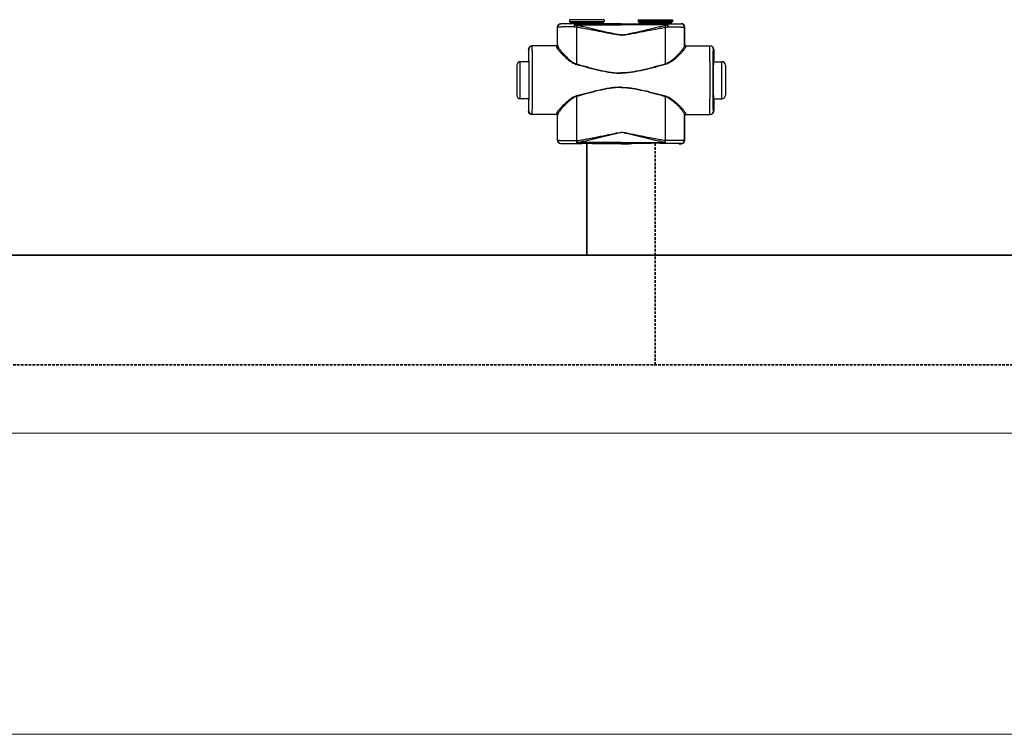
# Model space of a CAD drawing. Header units: millimetres. Extents: x 17747 to 112039, y -74980 to 446921.
# Tile 96 of 256: x 54053 to 54773, y -74980 to -74458. Entities that reach past the tile are written whole.
import ezdxf

# ---------------------------------------------------------------- set-up
doc = ezdxf.new("R2010")
doc.units = ezdxf.units.MM
doc.linetypes.add('phl_thick', pattern=[0])
doc.linetypes.add('VERDECKT', pattern=[9.525, 6.35, -3.175])
for name, color, linetype, lineweight in [('UT_SCHÉMA_PŘÍVOD', 10, 'Continuous', 35), ('UT_SCHÉMA_ZPÁTEČKA', 172, 'VERDECKT', 35), ('VZT_50 POPIS - OBECNE', 7, 'Continuous', 5)]:
    doc.layers.add(name, color=color, linetype=linetype, lineweight=lineweight)

msp = doc.modelspace()

# ---------------------------------------------------------------- linework, layer by layer
at = {"color": 0, "linetype": 'Continuous'}
for p, q in [((54446.57, -74463.83), (54446.45, -74463.71)), ((54446.45, -74476.71), (54446.45, -74463.71)), ((54449.07, -74461.33), (54448.95, -74461.21)), ((54450.6, -74461.21), (54448.95, -74461.21)), ((54450.95, -74461.31), (54450.6, -74461.21)), ((54480.55, -74458.31), (54455.35, -74458.31)), ((54455.35, -74458.31), (54455.35, -74459.71)), ((54455.35, -74459.71), (54456.3, -74460.66)), ((54455.35, -74459.71), (54480.55, -74459.71)), ((54456.3, -74460.66), (54479.6, -74460.66)), ((54456.45, -74461.02), (54479.45, -74461.02)), ((54456.45, -74461.02), (54456.45, -74461.38)), ((54464.1, -74461.4), (54459.25, -74461.4)), ((54459.25, -74462.1), (54459.25, -74461.4)), ((54459.25, -74462.1), (54492.95, -74462.1)), ((54492.95, -74461.4), (54471.8, -74461.4)), ((54479.45, -74461.02), (54479.45, -74461.38)), ((54480.55, -74459.71), (54479.6, -74460.66)), ((54480.55, -74458.31), (54480.55, -74459.71)), ((54486.7, -74461.21), (54484.95, -74461.31)), ((54492.95, -74461.21), (54486.7, -74461.21)), ((54492.95, -74461.21), (54499.2, -74461.21)), ((54492.95, -74461.4), (54514.1, -74461.4)), ((54526.65, -74462.1), (54492.95, -74462.1)), ((54499.2, -74461.21), (54500.95, -74461.31)), ((54505.35, -74458.31), (54530.55, -74458.31)), ((54505.35, -74458.31), (54505.35, -74459.71)), ((54530.55, -74459.71), (54505.35, -74459.71)), ((54505.35, -74459.71), (54506.3, -74460.66)), ((54529.6, -74460.66), (54506.3, -74460.66)), ((54529.45, -74461.02), (54506.45, -74461.02)), ((54506.45, -74461.02), (54506.45, -74461.38)), ((54521.8, -74461.4), (54526.65, -74461.4)), ((54526.65, -74462.1), (54526.65, -74461.4)), ((54529.45, -74461.02), (54529.45, -74461.38)), ((54530.55, -74459.71), (54529.6, -74460.66)), ((54530.55, -74458.31), (54530.55, -74459.71)), ((54534.95, -74461.31), (54535.3, -74461.21)), ((54535.3, -74461.21), (54536.95, -74461.21)), ((54536.83, -74461.33), (54536.95, -74461.21)), ((54539.33, -74463.83), (54539.45, -74463.71)), ((54539.45, -74476.71), (54539.45, -74463.71)), ((54445.75, -74477.51), (54427.75, -74477.51)), ((54446.45, -74476.71), (54446.55, -74476.71)), ((54539.45, -74476.71), (54539.35, -74476.71)), ((54540.15, -74477.51), (54558.15, -74477.51)), ((54425.46, -74480.01), (54425.25, -74480.01)), ((54425.25, -74480.01), (54425.25, -74488.16)), ((54560.44, -74480.01), (54560.65, -74480.01)), ((54560.65, -74480.01), (54560.65, -74488.16)), ((54416.75, -74491.51), (54416.75, -74513.51)), ((54425.5, -74489.01), (54419.25, -74489.01)), ((54419.25, -74516.01), (54419.25, -74489.01)), ((54425.25, -74488.16), (54425.46, -74488.51)), ((54425.64, -74488.52), (54425.64, -74488.51)), ((54560.26, -74488.52), (54560.26, -74488.51)), ((54560.4, -74489.01), (54566.65, -74489.01)), ((54560.65, -74488.16), (54560.44, -74488.51)), ((54566.65, -74516.01), (54566.65, -74489.01)), ((54569.15, -74491.51), (54569.15, -74513.51)), ((54425.5, -74516.01), (54419.25, -74516.01)), ((54425.46, -74516.51), (54425.25, -74516.86)), ((54425.25, -74516.86), (54425.25, -74525.01)), ((54425.64, -74516.51), (54425.64, -74516.5)), ((54560.26, -74516.51), (54560.26, -74516.5)), ((54560.4, -74516.01), (54566.65, -74516.01)), ((54560.44, -74516.51), (54560.65, -74516.86)), ((54560.65, -74516.86), (54560.65, -74525.01)), ((54425.25, -74525.01), (54425.46, -74525.01)), ((54445.75, -74527.51), (54427.75, -74527.51)), ((54446.55, -74528.31), (54446.45, -74528.31)), ((54446.45, -74546.41), (54446.45, -74528.31)), ((54539.35, -74528.31), (54539.45, -74528.31)), ((54539.45, -74546.41), (54539.45, -74528.31)), ((54540.15, -74527.51), (54558.15, -74527.51)), ((54560.65, -74525.01), (54560.44, -74525.01)), ((54446.45, -74546.41), (54446.57, -74546.29)), ((54448.95, -74548.91), (54449.07, -74548.79)), ((54450.6, -74548.91), (54448.95, -74548.91)), ((54450.95, -74548.81), (54450.6, -74548.91)), ((54460.49, -74546.66), (54460.67, -74546.66)), ((54460.82, -74548.72), (54460.99, -74548.72)), ((54492.95, -74547.97), (54460.99, -74547.97)), ((54460.99, -74548.72), (54460.99, -74547.97)), ((54460.99, -74548.72), (54462.25, -74548.72)), ((54473.65, -74548.72), (54492.95, -74548.72)), ((54486.7, -74548.91), (54484.95, -74548.81)), ((54492.95, -74548.91), (54486.7, -74548.91)), ((54492.95, -74547.97), (54524.91, -74547.97)), ((54512.25, -74548.72), (54492.95, -74548.72)), ((54492.95, -74548.91), (54499.2, -74548.91)), ((54499.2, -74548.91), (54500.95, -74548.81)), ((54524.91, -74548.72), (54523.65, -74548.72)), ((54524.91, -74548.72), (54524.91, -74547.97)), ((54525.08, -74548.72), (54524.91, -74548.72)), ((54525.41, -74546.66), (54525.23, -74546.66)), ((54534.95, -74548.81), (54535.3, -74548.91)), ((54535.3, -74548.91), (54536.95, -74548.91)), ((54536.95, -74548.91), (54536.83, -74548.79)), ((54539.45, -74546.41), (54539.33, -74546.29))]:
    msp.add_line(p, q, dxfattribs=at)
for centre, radius, start, end in [((54449.07, -74463.83), 2.5, 90.00246, 179.99754), ((54455.95, -74461.02), 0.5, 0, 45), ((54479.95, -74461.02), 0.5, 135, 180), ((54505.95, -74461.02), 0.5, 0, 45), ((54529.95, -74461.02), 0.5, 135, 180), ((54536.83, -74463.83), 2.5, 0.00246, 89.99754), ((54427.96, -74480.01), 2.5, 90.00225, 180.00111), ((54445.75, -74476.71), 0.8, 270.0036, 359.99724), ((54540.15, -74476.71), 0.8, 180.00276, 269.9964), ((54557.94, -74480.01), 2.5, 359.99889, 89.99775), ((54419.25, -74491.51), 2.5, 90, 180), ((51985.79, -74502.51), 2442.41, 359.68325, 0.31675), ((57000.11, -74502.51), 2442.41, 179.68325, 180.31675), ((54566.65, -74491.51), 2.5, 0, 90), ((54419.25, -74513.51), 2.5, 180, 270), ((54566.65, -74513.51), 2.5, 270, 0), ((54427.96, -74525.01), 2.5, 179.99889, 269.99775), ((54445.75, -74528.31), 0.8, 0.00276, 89.9964), ((54540.15, -74528.31), 0.8, 90.0036, 179.99724), ((54557.94, -74525.01), 2.5, 270.00225, 0.00111), ((54449.07, -74546.29), 2.5, 180.00246, 269.99754), ((54536.83, -74546.29), 2.5, 270.00246, 359.99754)]:
    msp.add_arc(centre, radius, start, end, dxfattribs=at)
at = {"color": 0, "linetype": 'Continuous', "extrusion": (0, 0, -1)}
for centre, major_axis, ratio, start_param, end_param in [((54448.95, -74463.71), (-1.77, 1.77), 0.999973, -0.785384, 0.785384), ((54467.95, -74461.31), (-17, 0), 0.005236, 4.941076, 6.283185), ((54467.95, -74461.31), (-17, 0), 0.005236, 3.141593, 4.483702), ((54427.75, -74480.01), (-2.5, 0), 0.999945, 0, 1.570796), ((54445.65, -74476.71), (-0.8, 0), 0.999986, -3.141593, -1.659157), ((54425.46, -74502.51), (0, 14), 0.010472, 0, 3.141593), ((54427.75, -74525.01), (-2.5, 0), 0.999945, -1.570796, 0), ((54445.65, -74528.31), (0.8, 0), 0.999986, -1.395381, 0), ((54448.95, -74546.41), (1.77, 1.77), 0.999973, -3.926977, -2.356208), ((54467.95, -74548.81), (-17, 0), 0.005236, 0, 1.229157), ((54467.95, -74548.81), (-17, 0), 0.005236, 1.912436, 3.141593)]:
    msp.add_ellipse(centre, major_axis=major_axis, ratio=ratio, start_param=start_param, end_param=end_param, dxfattribs=at)
at = {"color": 0, "linetype": 'Continuous'}
for centre, major_axis, ratio, start_param, end_param in [((54517.95, -74461.31), (17, 0), 0.005236, 3.141593, 4.483702), ((54517.95, -74461.31), (17, 0), 0.005236, 4.941076, 6.283185), ((54536.95, -74463.71), (1.77, 1.77), 0.999973, -0.785384, 0.785384), ((54540.25, -74476.71), (0.8, 0), 0.999986, -3.141593, -1.659157), ((54558.15, -74480.01), (2.5, 0), 0.999945, 0, 1.570796), ((54560.44, -74502.51), (0, 14), 0.010472, 0, 3.141593), ((54540.25, -74528.31), (-0.8, 0), 0.999986, -1.395381, 0), ((54558.15, -74525.01), (2.5, 0), 0.999945, -1.570796, 0), ((54517.95, -74548.81), (17, 0), 0.005236, 1.912436, 3.141593), ((54517.95, -74548.81), (17, 0), 0.005236, 0, 1.229157), ((54536.95, -74546.41), (-1.77, 1.77), 0.999973, -3.926977, -2.356208)]:
    msp.add_ellipse(centre, major_axis=major_axis, ratio=ratio, start_param=start_param, end_param=end_param, dxfattribs=at)
for points, knots in [([(54458.63, -74463.52), (54457.8, -74463.52), (54456.19, -74463.53), (54454.23, -74463.55), (54452.76, -74463.58), (54451.76, -74463.59), (54450.83, -74463.61), (54449.98, -74463.63), (54449.21, -74463.65), (54448.54, -74463.67), (54447.96, -74463.7), (54447.54, -74463.72), (54447.26, -74463.74), (54447.08, -74463.75), (54446.93, -74463.76), (54446.81, -74463.78), (54446.71, -74463.79), (54446.64, -74463.8), (54446.6, -74463.81), (54446.57, -74463.83), (54446.57, -74463.83)], [0, 0, 0, 0, 0.207034, 0.39928, 0.488214, 0.57154, 0.648707, 0.71921, 0.782588, 0.838437, 0.886403, 0.926186, 0.942933, 0.957549, 0.970012, 0.98031, 0.988432, 0.994377, 0.998178, 1, 1, 1, 1]), ([(54446.58, -74477.25), (54446.58, -74476.12), (54446.58, -74471.65), (54446.58, -74467.18), (54446.57, -74463.83)], [0, 0, 0, 0, 0.250733, 1, 1, 1, 1]), ([(54459.25, -74461.4), (54458.54, -74461.4), (54457.19, -74461.4), (54455.53, -74461.39), (54454.29, -74461.39), (54453.44, -74461.39), (54452.66, -74461.38), (54451.94, -74461.38), (54451.3, -74461.37), (54450.73, -74461.37), (54450.24, -74461.36), (54449.89, -74461.36), (54449.65, -74461.35), (54449.5, -74461.35), (54449.38, -74461.35), (54449.27, -74461.34), (54449.2, -74461.34), (54449.15, -74461.34), (54449.13, -74461.34), (54449.1, -74461.34), (54449.09, -74461.34), (54449.08, -74461.33), (54449.07, -74461.33), (54449.07, -74461.33)], [0, 0, 0, 0, 0.207653, 0.400343, 0.489423, 0.572844, 0.650059, 0.720565, 0.783909, 0.839692, 0.887568, 0.927242, 0.943927, 0.958477, 0.970869, 0.981088, 0.989117, 0.992306, 0.994945, 0.997032, 0.998568, 0.999554, 1, 1, 1, 1]), ([(54459.25, -74461.4), (54459.16, -74461.4), (54459.06, -74461.51), (54458.98, -74461.65), (54458.91, -74461.8), (54458.84, -74462.02), (54458.76, -74462.34), (54458.7, -74462.7), (54458.66, -74463.1), (54458.64, -74463.38), (54458.63, -74463.52)], [0, 0, 0, 0, 0.117156, 0.161001, 0.211236, 0.330442, 0.472834, 0.634922, 0.812344, 1, 1, 1, 1]), ([(54459.25, -74462.1), (54459.12, -74462.3), (54458.9, -74462.77), (54458.72, -74463.26), (54458.63, -74463.52)], [0, 0, 0, 0, 0.464895, 1, 1, 1, 1]), ([(54460.5, -74463.88), (54460.34, -74463.86), (54459.71, -74463.76), (54459.09, -74463.63), (54458.63, -74463.52)], [0, 0, 0, 0, 0.252579, 1, 1, 1, 1]), ([(54460.82, -74462.54), (54460.69, -74462.52), (54460.15, -74462.4), (54459.63, -74462.23), (54459.25, -74462.1)], [0, 0, 0, 0, 0.253704, 1, 1, 1, 1]), ([(54460.82, -74462.54), (54460.76, -74462.75), (54460.64, -74463.19), (54460.54, -74463.64), (54460.5, -74463.88)], [0, 0, 0, 0, 0.464569, 1, 1, 1, 1]), ([(54492.95, -74469.52), (54492.95, -74469.52), (54492.26, -74469.52), (54490.88, -74469.44), (54488.83, -74469.16), (54486.79, -74468.81), (54484.08, -74468.3), (54480.71, -74467.64), (54476.66, -74466.84), (54472.62, -74466.06), (54468.58, -74465.3), (54464.54, -74464.57), (54461.84, -74464.11), (54460.5, -74463.88)], [0.5000015, 0.5000015, 0.5000015, 0.5000015, 0.500002, 0.5313979, 0.5627848, 0.5941575, 0.6255147, 0.6881766, 0.7507583, 0.8132458, 0.8756245, 0.9378805, 1, 1, 1, 1]), ([(54460.51, -74490.65), (54460.51, -74488.42), (54460.51, -74479.49), (54460.5, -74470.57), (54460.5, -74463.88)], [0, 0, 0, 0, 0.250952, 1, 1, 1, 1]), ([(54492.95, -74469.34), (54492.95, -74469.34), (54492.61, -74469.34), (54491.92, -74469.31), (54490.54, -74469.18), (54488.84, -74468.9), (54486.82, -74468.48), (54484.81, -74468.02), (54482.8, -74467.55), (54480.13, -74466.91), (54476.79, -74466.11), (54472.8, -74465.16), (54468.8, -74464.25), (54464.81, -74463.37), (54462.15, -74462.81), (54460.82, -74462.54)], [0.499995, 0.499995, 0.499995, 0.499995, 0.4999958, 0.5157333, 0.5314718, 0.5629204, 0.5943483, 0.6257534, 0.6571339, 0.6884877, 0.7511054, 0.813586, 0.8759088, 0.9380534, 1, 1, 1, 1]), ([(54471.8, -74461.4), (54471.17, -74461.4), (54469.88, -74461.43), (54467.95, -74461.45), (54466.02, -74461.43), (54464.73, -74461.4), (54464.1, -74461.4)], [0, 0, 0, 0, 0.248355, 0.5, 0.751645, 1, 1, 1, 1]), ([(54492.95, -74469.34), (54492.95, -74469.34), (54493.3, -74469.34), (54493.98, -74469.31), (54495.36, -74469.18), (54497.06, -74468.9), (54499.08, -74468.48), (54501.09, -74468.02), (54503.1, -74467.55), (54505.77, -74466.91), (54509.11, -74466.11), (54513.1, -74465.16), (54517.1, -74464.25), (54521.09, -74463.37), (54523.75, -74462.81), (54525.08, -74462.54)], [0.499995, 0.499995, 0.499995, 0.499995, 0.4999958, 0.5157333, 0.5314718, 0.5629204, 0.5943483, 0.6257534, 0.6571339, 0.6884877, 0.7511054, 0.813586, 0.8759088, 0.9380534, 1, 1, 1, 1]), ([(54492.95, -74469.52), (54492.95, -74469.52), (54493.64, -74469.52), (54495.02, -74469.44), (54497.07, -74469.16), (54499.11, -74468.81), (54501.82, -74468.3), (54505.19, -74467.64), (54509.24, -74466.84), (54513.28, -74466.06), (54517.33, -74465.3), (54521.36, -74464.57), (54524.06, -74464.11), (54525.4, -74463.88)], [0.5000015, 0.5000015, 0.5000015, 0.5000015, 0.500002, 0.5313979, 0.5627848, 0.5941575, 0.6255147, 0.6881766, 0.7507583, 0.8132458, 0.8756245, 0.9378805, 1, 1, 1, 1]), ([(54514.1, -74461.4), (54514.73, -74461.4), (54516.02, -74461.43), (54517.95, -74461.45), (54519.88, -74461.43), (54521.17, -74461.4), (54521.8, -74461.4)], [0, 0, 0, 0, 0.248355, 0.5, 0.751645, 1, 1, 1, 1]), ([(54525.08, -74462.54), (54525.21, -74462.52), (54525.75, -74462.4), (54526.27, -74462.23), (54526.65, -74462.1)], [0, 0, 0, 0, 0.253704, 1, 1, 1, 1]), ([(54525.08, -74462.54), (54525.14, -74462.75), (54525.26, -74463.19), (54525.36, -74463.64), (54525.4, -74463.88)], [0, 0, 0, 0, 0.464569, 1, 1, 1, 1]), ([(54525.39, -74490.65), (54525.39, -74488.42), (54525.39, -74479.49), (54525.4, -74470.57), (54525.4, -74463.88)], [0, 0, 0, 0, 0.250952, 1, 1, 1, 1]), ([(54525.4, -74463.88), (54525.56, -74463.86), (54526.19, -74463.76), (54526.81, -74463.63), (54527.27, -74463.52)], [0, 0, 0, 0, 0.252579, 1, 1, 1, 1]), ([(54526.65, -74461.4), (54527.36, -74461.4), (54528.71, -74461.4), (54530.37, -74461.39), (54531.61, -74461.39), (54532.46, -74461.39), (54533.24, -74461.38), (54533.96, -74461.38), (54534.6, -74461.37), (54535.17, -74461.37), (54535.66, -74461.36), (54536.01, -74461.36), (54536.25, -74461.35), (54536.4, -74461.35), (54536.52, -74461.35), (54536.63, -74461.34), (54536.7, -74461.34), (54536.75, -74461.34), (54536.78, -74461.34), (54536.8, -74461.34), (54536.81, -74461.34), (54536.82, -74461.33), (54536.83, -74461.33), (54536.83, -74461.33)], [0, 0, 0, 0, 0.207653, 0.400343, 0.489423, 0.572844, 0.650059, 0.720565, 0.783909, 0.839692, 0.887568, 0.927242, 0.943927, 0.958477, 0.970869, 0.981088, 0.989117, 0.992306, 0.994945, 0.997032, 0.998568, 0.999554, 1, 1, 1, 1]), ([(54526.65, -74461.4), (54526.74, -74461.4), (54526.84, -74461.51), (54526.92, -74461.65), (54526.99, -74461.8), (54527.06, -74462.02), (54527.14, -74462.34), (54527.2, -74462.7), (54527.24, -74463.1), (54527.26, -74463.38), (54527.27, -74463.52)], [0, 0, 0, 0, 0.117156, 0.161001, 0.211236, 0.330442, 0.472834, 0.634922, 0.812344, 1, 1, 1, 1]), ([(54526.65, -74462.1), (54526.78, -74462.3), (54527.01, -74462.77), (54527.18, -74463.26), (54527.27, -74463.52)], [0, 0, 0, 0, 0.464895, 1, 1, 1, 1]), ([(54527.27, -74463.52), (54528.1, -74463.52), (54529.71, -74463.53), (54531.67, -74463.55), (54533.14, -74463.58), (54534.14, -74463.59), (54535.07, -74463.61), (54535.92, -74463.63), (54536.69, -74463.65), (54537.36, -74463.67), (54537.94, -74463.7), (54538.36, -74463.72), (54538.64, -74463.74), (54538.82, -74463.75), (54538.97, -74463.76), (54539.09, -74463.78), (54539.19, -74463.79), (54539.26, -74463.8), (54539.3, -74463.81), (54539.33, -74463.83), (54539.33, -74463.83)], [0, 0, 0, 0, 0.207034, 0.39928, 0.488214, 0.57154, 0.648707, 0.71921, 0.782588, 0.838437, 0.886403, 0.926186, 0.942933, 0.957549, 0.970012, 0.98031, 0.988432, 0.994377, 0.998178, 1, 1, 1, 1]), ([(54539.32, -74477.25), (54539.32, -74476.12), (54539.32, -74471.65), (54539.32, -74467.18), (54539.33, -74463.83)], [0, 0, 0, 0, 0.250733, 1, 1, 1, 1]), ([(54428.16, -74489.01), (54428.15, -74488.17), (54428.14, -74486.57), (54428.13, -74484.63), (54428.11, -74483.22), (54428.1, -74482.26), (54428.09, -74481.39), (54428.07, -74480.6), (54428.06, -74479.9), (54428.05, -74479.28), (54428.03, -74478.75), (54428.02, -74478.37), (54428.01, -74478.11), (54428, -74477.96), (54428, -74477.82), (54427.99, -74477.71), (54427.98, -74477.63), (54427.98, -74477.57), (54427.97, -74477.53), (54427.96, -74477.51), (54427.96, -74477.51), (54427.96, -74477.51)], [0, 0, 0, 0, 0.218984, 0.416191, 0.505653, 0.588551, 0.664564, 0.733396, 0.794781, 0.848478, 0.894279, 0.932006, 0.947796, 0.961515, 0.973152, 0.982695, 0.990138, 0.995479, 0.998726, 0.999584, 1, 1, 1, 1]), ([(54445.75, -74477.51), (54445.76, -74477.51), (54445.76, -74477.51), (54445.76, -74477.52), (54445.76, -74477.53), (54445.76, -74477.55), (54445.77, -74477.59), (54445.77, -74477.65), (54445.77, -74477.72), (54445.78, -74477.81), (54445.78, -74477.91), (54445.78, -74477.99), (54445.78, -74478.03)], [0, 0, 0, 0, 0.005122, 0.017304, 0.037118, 0.064661, 0.143035, 0.252499, 0.393016, 0.564526, 0.766907, 1, 1, 1, 1]), ([(54446.58, -74477.25), (54446.58, -74477.35), (54446.54, -74477.55), (54446.36, -74477.81), (54446.1, -74477.99), (54445.89, -74478.03), (54445.78, -74478.03)], [0, 0, 0, 0, 0.247572, 0.496581, 0.747591, 1, 1, 1, 1]), ([(54445.78, -74478.03), (54445.78, -74478.09), (54445.81, -74478.23), (54445.88, -74478.46), (54445.99, -74478.7), (54446.2, -74479.09), (54446.55, -74479.63), (54447.08, -74480.34), (54447.73, -74481.12), (54448.76, -74482.31), (54450.27, -74483.89), (54452.31, -74485.85), (54454.22, -74487.49), (54455.92, -74488.76), (54457.77, -74489.97), (54459.32, -74490.69), (54460.41, -74490.99)], [0, 0, 0, 0, 0.009694, 0.02127, 0.034861, 0.050494, 0.087694, 0.13227, 0.183417, 0.240322, 0.368483, 0.511765, 0.666448, 0.747227, 0.829948, 1, 1, 1, 1]), ([(54446.55, -74476.71), (54446.56, -74476.71), (54446.56, -74476.71), (54446.56, -74476.72), (54446.56, -74476.73), (54446.56, -74476.75), (54446.57, -74476.79), (54446.57, -74476.85), (54446.57, -74476.93), (54446.58, -74477.02), (54446.58, -74477.13), (54446.58, -74477.2), (54446.58, -74477.25)], [0, 0, 0, 0, 0.005057, 0.017214, 0.037015, 0.06455, 0.142921, 0.252392, 0.392925, 0.564459, 0.766871, 1, 1, 1, 1]), ([(54446.58, -74477.25), (54446.58, -74477.31), (54446.6, -74477.46), (54446.67, -74477.69), (54446.78, -74477.95), (54446.97, -74478.35), (54447.31, -74478.91), (54447.81, -74479.64), (54448.42, -74480.45), (54449.39, -74481.66), (54450.81, -74483.29), (54452.74, -74485.31), (54454.55, -74487), (54456.17, -74488.31), (54457.95, -74489.57), (54459.44, -74490.34), (54460.51, -74490.65)], [0, 0, 0, 0, 0.010286, 0.022433, 0.036551, 0.052653, 0.090607, 0.135698, 0.187142, 0.244158, 0.372094, 0.514728, 0.6685, 0.748767, 0.830965, 1, 1, 1, 1]), ([(54539.32, -74477.25), (54539.32, -74477.31), (54539.3, -74477.46), (54539.23, -74477.69), (54539.12, -74477.95), (54538.93, -74478.35), (54538.59, -74478.91), (54538.09, -74479.64), (54537.48, -74480.45), (54536.51, -74481.66), (54535.09, -74483.29), (54533.16, -74485.31), (54531.35, -74487), (54529.73, -74488.31), (54527.95, -74489.57), (54526.46, -74490.34), (54525.39, -74490.65)], [0, 0, 0, 0, 0.010286, 0.022433, 0.036551, 0.052653, 0.090607, 0.135698, 0.187142, 0.244158, 0.372094, 0.514728, 0.6685, 0.748767, 0.830965, 1, 1, 1, 1]), ([(54540.12, -74478.03), (54540.12, -74478.09), (54540.09, -74478.23), (54540.02, -74478.46), (54539.91, -74478.7), (54539.7, -74479.09), (54539.35, -74479.63), (54538.82, -74480.34), (54538.17, -74481.12), (54537.14, -74482.31), (54535.64, -74483.89), (54533.59, -74485.85), (54531.68, -74487.49), (54529.99, -74488.76), (54528.13, -74489.97), (54526.58, -74490.69), (54525.49, -74490.99)], [0, 0, 0, 0, 0.009694, 0.02127, 0.034861, 0.050494, 0.087694, 0.13227, 0.183417, 0.240322, 0.368483, 0.511765, 0.666448, 0.747227, 0.829948, 1, 1, 1, 1]), ([(54539.35, -74476.71), (54539.34, -74476.71), (54539.34, -74476.71), (54539.34, -74476.72), (54539.34, -74476.73), (54539.34, -74476.75), (54539.33, -74476.79), (54539.33, -74476.85), (54539.33, -74476.93), (54539.32, -74477.02), (54539.32, -74477.13), (54539.32, -74477.2), (54539.32, -74477.25)], [0, 0, 0, 0, 0.005057, 0.017214, 0.037015, 0.06455, 0.142921, 0.252392, 0.392925, 0.564459, 0.766871, 1, 1, 1, 1]), ([(54539.32, -74477.25), (54539.32, -74477.35), (54539.36, -74477.55), (54539.54, -74477.81), (54539.8, -74477.99), (54540.01, -74478.03), (54540.12, -74478.03)], [0, 0, 0, 0, 0.247572, 0.496581, 0.747591, 1, 1, 1, 1]), ([(54540.15, -74477.51), (54540.14, -74477.51), (54540.14, -74477.51), (54540.14, -74477.52), (54540.14, -74477.53), (54540.14, -74477.55), (54540.13, -74477.59), (54540.13, -74477.65), (54540.13, -74477.72), (54540.12, -74477.81), (54540.12, -74477.91), (54540.12, -74477.99), (54540.12, -74478.03)], [0, 0, 0, 0, 0.005122, 0.017304, 0.037118, 0.064661, 0.143035, 0.252499, 0.393016, 0.564526, 0.766907, 1, 1, 1, 1]), ([(54557.74, -74489.01), (54557.75, -74488.17), (54557.76, -74486.57), (54557.78, -74484.63), (54557.79, -74483.22), (54557.8, -74482.26), (54557.81, -74481.39), (54557.83, -74480.6), (54557.84, -74479.9), (54557.85, -74479.28), (54557.87, -74478.75), (54557.88, -74478.37), (54557.89, -74478.11), (54557.9, -74477.96), (54557.9, -74477.82), (54557.91, -74477.71), (54557.92, -74477.63), (54557.92, -74477.57), (54557.93, -74477.53), (54557.94, -74477.51), (54557.94, -74477.51), (54557.94, -74477.51)], [0, 0, 0, 0, 0.218984, 0.416191, 0.505653, 0.588551, 0.664564, 0.733396, 0.794781, 0.848478, 0.894279, 0.932006, 0.947796, 0.961515, 0.973152, 0.982695, 0.990138, 0.995479, 0.998726, 0.999584, 1, 1, 1, 1]), ([(54425.64, -74488.51), (54425.64, -74487.88), (54425.63, -74486.69), (54425.61, -74485.24), (54425.6, -74484.19), (54425.59, -74483.49), (54425.57, -74482.85), (54425.56, -74482.27), (54425.55, -74481.75), (54425.54, -74481.3), (54425.53, -74480.92), (54425.52, -74480.64), (54425.51, -74480.45), (54425.5, -74480.33), (54425.49, -74480.24), (54425.49, -74480.16), (54425.48, -74480.1), (54425.47, -74480.05), (54425.47, -74480.03), (54425.46, -74480.01), (54425.46, -74480.01)], [0, 0, 0, 0, 0.221931, 0.420259, 0.509783, 0.592499, 0.668149, 0.736495, 0.797321, 0.850436, 0.895675, 0.932895, 0.948462, 0.961984, 0.973451, 0.982856, 0.990196, 0.99547, 0.998697, 1, 1, 1, 1]), ([(54560.26, -74488.51), (54560.26, -74487.88), (54560.27, -74486.69), (54560.29, -74485.24), (54560.3, -74484.19), (54560.31, -74483.49), (54560.33, -74482.85), (54560.34, -74482.27), (54560.35, -74481.75), (54560.36, -74481.3), (54560.37, -74480.92), (54560.38, -74480.64), (54560.39, -74480.45), (54560.4, -74480.33), (54560.41, -74480.24), (54560.41, -74480.16), (54560.42, -74480.1), (54560.43, -74480.05), (54560.43, -74480.03), (54560.44, -74480.01), (54560.44, -74480.01)], [0, 0, 0, 0, 0.221931, 0.420259, 0.509783, 0.592499, 0.668149, 0.736495, 0.797321, 0.850436, 0.895675, 0.932895, 0.948462, 0.961984, 0.973451, 0.982856, 0.990196, 0.99547, 0.998697, 1, 1, 1, 1]), ([(54425.64, -74516.5), (54425.66, -74514.31), (54425.69, -74509.64), (54425.7, -74502.51), (54425.69, -74495.38), (54425.66, -74490.72), (54425.64, -74488.52)], [0, 0, 0, 0, 0.235226, 0.499987, 0.764754, 1, 1, 1, 1]), ([(54460.51, -74490.65), (54460.5, -74490.68), (54460.47, -74490.79), (54460.44, -74490.9), (54460.41, -74490.99)], [0, 0, 0, 0, 0.258378, 1, 1, 1, 1]), ([(54460.41, -74490.99), (54463.07, -74491.7), (54467.07, -74492.78), (54472.43, -74494.15), (54476.47, -74495.12), (54480.54, -74496), (54484.64, -74496.73), (54488.09, -74497.14), (54490.87, -74497.32), (54492.26, -74497.34), (54492.95, -74497.34), (54492.95, -74497.34)], [0, 0, 0, 0, 0.1245061, 0.1869228, 0.2494269, 0.3120016, 0.3746311, 0.4372993, 0.4686472, 0.4999998, 0.5, 0.5, 0.5, 0.5]), ([(54460.51, -74490.65), (54463.17, -74491.39), (54467.15, -74492.5), (54472.49, -74493.9), (54476.51, -74494.9), (54480.57, -74495.81), (54484.66, -74496.56), (54488.1, -74496.99), (54490.87, -74497.17), (54492.26, -74497.2), (54492.95, -74497.2), (54492.95, -74497.2)], [0, 0, 0, 0, 0.1244767, 0.1868883, 0.2493924, 0.3119715, 0.3746087, 0.437287, 0.4686409, 0.4999998, 0.5, 0.5, 0.5, 0.5]), ([(54525.39, -74490.65), (54522.74, -74491.39), (54518.75, -74492.5), (54513.41, -74493.9), (54509.39, -74494.9), (54505.33, -74495.81), (54501.24, -74496.56), (54497.8, -74496.99), (54495.03, -74497.17), (54493.64, -74497.2), (54492.95, -74497.2), (54492.95, -74497.2)], [0, 0, 0, 0, 0.1244767, 0.1868883, 0.2493924, 0.3119715, 0.3746087, 0.437287, 0.4686409, 0.4999998, 0.5, 0.5, 0.5, 0.5]), ([(54525.49, -74490.99), (54522.83, -74491.7), (54518.83, -74492.78), (54513.47, -74494.15), (54509.43, -74495.12), (54505.36, -74496), (54501.26, -74496.73), (54497.81, -74497.14), (54495.04, -74497.32), (54493.65, -74497.34), (54492.95, -74497.34), (54492.95, -74497.34)], [0, 0, 0, 0, 0.1245061, 0.1869228, 0.2494269, 0.3120016, 0.3746311, 0.4372993, 0.4686472, 0.4999998, 0.5, 0.5, 0.5, 0.5]), ([(54525.39, -74490.65), (54525.4, -74490.68), (54525.43, -74490.79), (54525.46, -74490.9), (54525.49, -74490.99)], [0, 0, 0, 0, 0.258378, 1, 1, 1, 1]), ([(54560.26, -74516.5), (54560.24, -74514.31), (54560.21, -74509.64), (54560.2, -74502.51), (54560.21, -74495.38), (54560.24, -74490.72), (54560.26, -74488.52)], [0, 0, 0, 0, 0.235226, 0.499987, 0.764754, 1, 1, 1, 1]), ([(54460.41, -74514.03), (54459.32, -74514.33), (54457.77, -74515.06), (54455.92, -74516.26), (54454.22, -74517.53), (54452.31, -74519.17), (54450.27, -74521.13), (54448.76, -74522.71), (54447.73, -74523.9), (54447.08, -74524.68), (54446.55, -74525.39), (54446.2, -74525.93), (54445.99, -74526.32), (54445.88, -74526.57), (54445.81, -74526.79), (54445.78, -74526.93), (54445.78, -74526.99)], [0, 0, 0, 0, 0.170052, 0.252774, 0.333553, 0.488235, 0.631517, 0.759678, 0.816583, 0.86773, 0.912306, 0.949506, 0.965139, 0.978731, 0.990306, 1, 1, 1, 1]), ([(54460.51, -74514.37), (54459.44, -74514.68), (54457.95, -74515.45), (54456.17, -74516.71), (54454.55, -74518.02), (54452.74, -74519.71), (54450.81, -74521.73), (54449.39, -74523.36), (54448.42, -74524.57), (54447.81, -74525.38), (54447.31, -74526.11), (54446.97, -74526.67), (54446.78, -74527.07), (54446.67, -74527.33), (54446.6, -74527.56), (54446.58, -74527.71), (54446.58, -74527.77)], [0, 0, 0, 0, 0.169036, 0.251233, 0.3315, 0.485272, 0.627906, 0.755842, 0.812858, 0.864302, 0.909393, 0.947347, 0.963449, 0.977567, 0.989714, 1, 1, 1, 1]), ([(54492.95, -74507.68), (54491.56, -74507.68), (54488.78, -74507.8), (54484.64, -74508.29), (54480.54, -74509.02), (54476.47, -74509.9), (54472.43, -74510.87), (54467.07, -74512.24), (54463.07, -74513.32), (54460.41, -74514.03)], [0.5, 0.5, 0.5, 0.5, 0.5626889, 0.6253582, 0.6879892, 0.7505657, 0.8130716, 0.8754902, 1, 1, 1, 1]), ([(54460.51, -74514.37), (54460.5, -74514.34), (54460.47, -74514.23), (54460.44, -74514.12), (54460.41, -74514.03)], [0, 0, 0, 0, 0.258378, 1, 1, 1, 1]), ([(54460.49, -74546.66), (54460.5, -74543.99), (54460.5, -74533.22), (54460.51, -74522.46), (54460.51, -74514.37)], [0, 0, 0, 0, 0.248459, 1, 1, 1, 1]), ([(54492.95, -74507.82), (54491.56, -74507.82), (54488.79, -74507.95), (54484.66, -74508.46), (54480.57, -74509.21), (54476.51, -74510.12), (54472.49, -74511.12), (54467.15, -74512.52), (54463.17, -74513.63), (54460.51, -74514.37)], [0.5, 0.5, 0.5, 0.5, 0.5627005, 0.6253799, 0.6880187, 0.7505997, 0.8131057, 0.8755193, 1, 1, 1, 1]), ([(54492.95, -74507.68), (54494.34, -74507.68), (54497.12, -74507.8), (54501.26, -74508.29), (54505.36, -74509.02), (54509.43, -74509.9), (54513.47, -74510.87), (54518.83, -74512.24), (54522.83, -74513.32), (54525.49, -74514.03)], [0.5, 0.5, 0.5, 0.5, 0.5626889, 0.6253582, 0.6879892, 0.7505657, 0.8130716, 0.8754902, 1, 1, 1, 1]), ([(54492.95, -74507.82), (54494.34, -74507.82), (54497.11, -74507.95), (54501.24, -74508.46), (54505.33, -74509.21), (54509.39, -74510.12), (54513.41, -74511.12), (54518.75, -74512.52), (54522.74, -74513.63), (54525.39, -74514.37)], [0.5, 0.5, 0.5, 0.5, 0.5627005, 0.6253799, 0.6880187, 0.7505997, 0.8131057, 0.8755193, 1, 1, 1, 1]), ([(54525.39, -74514.37), (54525.4, -74514.34), (54525.43, -74514.23), (54525.46, -74514.12), (54525.49, -74514.03)], [0, 0, 0, 0, 0.258378, 1, 1, 1, 1]), ([(54525.39, -74514.37), (54526.46, -74514.68), (54527.95, -74515.45), (54529.73, -74516.71), (54531.35, -74518.02), (54533.16, -74519.71), (54535.09, -74521.73), (54536.51, -74523.36), (54537.48, -74524.57), (54538.09, -74525.38), (54538.59, -74526.11), (54538.93, -74526.67), (54539.12, -74527.07), (54539.23, -74527.33), (54539.3, -74527.56), (54539.32, -74527.71), (54539.32, -74527.77)], [0, 0, 0, 0, 0.169036, 0.251233, 0.3315, 0.485272, 0.627906, 0.755842, 0.812858, 0.864302, 0.909393, 0.947347, 0.963449, 0.977567, 0.989714, 1, 1, 1, 1]), ([(54525.41, -74546.66), (54525.41, -74543.99), (54525.4, -74533.22), (54525.39, -74522.46), (54525.39, -74514.37)], [0, 0, 0, 0, 0.248459, 1, 1, 1, 1]), ([(54525.49, -74514.03), (54526.58, -74514.33), (54528.13, -74515.06), (54529.99, -74516.26), (54531.68, -74517.53), (54533.59, -74519.17), (54535.64, -74521.13), (54537.14, -74522.71), (54538.17, -74523.9), (54538.82, -74524.68), (54539.35, -74525.39), (54539.7, -74525.93), (54539.91, -74526.32), (54540.02, -74526.57), (54540.09, -74526.79), (54540.12, -74526.93), (54540.12, -74526.99)], [0, 0, 0, 0, 0.170052, 0.252774, 0.333553, 0.488235, 0.631517, 0.759678, 0.816583, 0.86773, 0.912306, 0.949506, 0.965139, 0.978731, 0.990306, 1, 1, 1, 1]), ([(54425.46, -74525.01), (54425.46, -74525.01), (54425.47, -74524.99), (54425.47, -74524.97), (54425.48, -74524.92), (54425.49, -74524.86), (54425.49, -74524.78), (54425.5, -74524.69), (54425.51, -74524.57), (54425.52, -74524.38), (54425.53, -74524.11), (54425.54, -74523.72), (54425.55, -74523.27), (54425.56, -74522.75), (54425.57, -74522.17), (54425.59, -74521.53), (54425.6, -74520.83), (54425.61, -74519.78), (54425.63, -74518.33), (54425.64, -74517.14), (54425.64, -74516.51)], [0, 0, 0, 0, 0.001303, 0.00453, 0.009804, 0.017144, 0.026549, 0.038016, 0.051538, 0.067105, 0.104325, 0.149564, 0.202679, 0.263505, 0.331851, 0.407501, 0.490217, 0.579741, 0.778069, 1, 1, 1, 1]), ([(54427.96, -74527.51), (54427.96, -74527.51), (54427.96, -74527.51), (54427.97, -74527.49), (54427.98, -74527.45), (54427.98, -74527.39), (54427.99, -74527.31), (54428, -74527.2), (54428, -74527.06), (54428.01, -74526.91), (54428.02, -74526.65), (54428.03, -74526.27), (54428.05, -74525.74), (54428.06, -74525.13), (54428.07, -74524.42), (54428.09, -74523.63), (54428.1, -74522.76), (54428.11, -74521.8), (54428.13, -74520.39), (54428.14, -74518.45), (54428.15, -74516.85), (54428.16, -74516.01)], [0, 0, 0, 0, 0.000416, 0.001274, 0.004521, 0.009862, 0.017305, 0.026849, 0.038485, 0.052204, 0.067994, 0.105721, 0.151522, 0.205219, 0.266604, 0.335437, 0.411449, 0.494347, 0.58381, 0.781016, 1, 1, 1, 1]), ([(54557.94, -74527.51), (54557.94, -74527.51), (54557.94, -74527.51), (54557.93, -74527.49), (54557.92, -74527.45), (54557.92, -74527.39), (54557.91, -74527.31), (54557.9, -74527.2), (54557.9, -74527.06), (54557.89, -74526.91), (54557.88, -74526.65), (54557.87, -74526.27), (54557.85, -74525.74), (54557.84, -74525.13), (54557.83, -74524.42), (54557.81, -74523.63), (54557.8, -74522.76), (54557.79, -74521.8), (54557.78, -74520.39), (54557.76, -74518.45), (54557.75, -74516.85), (54557.74, -74516.01)], [0, 0, 0, 0, 0.000416, 0.001274, 0.004521, 0.009862, 0.017305, 0.026849, 0.038485, 0.052204, 0.067994, 0.105721, 0.151522, 0.205219, 0.266604, 0.335437, 0.411449, 0.494347, 0.58381, 0.781016, 1, 1, 1, 1]), ([(54560.44, -74525.01), (54560.44, -74525.01), (54560.43, -74524.99), (54560.43, -74524.97), (54560.42, -74524.92), (54560.41, -74524.86), (54560.41, -74524.78), (54560.4, -74524.69), (54560.39, -74524.57), (54560.38, -74524.38), (54560.37, -74524.11), (54560.36, -74523.72), (54560.35, -74523.27), (54560.34, -74522.75), (54560.33, -74522.17), (54560.31, -74521.53), (54560.3, -74520.83), (54560.29, -74519.78), (54560.27, -74518.33), (54560.26, -74517.14), (54560.26, -74516.51)], [0, 0, 0, 0, 0.001303, 0.00453, 0.009804, 0.017144, 0.026549, 0.038016, 0.051538, 0.067105, 0.104325, 0.149564, 0.202679, 0.263505, 0.331851, 0.407501, 0.490217, 0.579741, 0.778069, 1, 1, 1, 1]), ([(54445.78, -74526.99), (54445.78, -74527.03), (54445.78, -74527.11), (54445.78, -74527.21), (54445.77, -74527.3), (54445.77, -74527.37), (54445.77, -74527.43), (54445.76, -74527.47), (54445.76, -74527.49), (54445.76, -74527.5), (54445.76, -74527.51), (54445.76, -74527.51), (54445.75, -74527.51)], [0, 0, 0, 0, 0.233093, 0.435474, 0.606984, 0.747501, 0.856965, 0.935339, 0.962882, 0.982696, 0.994878, 1, 1, 1, 1]), ([(54446.58, -74527.77), (54446.58, -74527.67), (54446.54, -74527.47), (54446.36, -74527.21), (54446.1, -74527.03), (54445.89, -74526.99), (54445.78, -74526.99)], [0, 0, 0, 0, 0.247572, 0.496581, 0.747591, 1, 1, 1, 1]), ([(54446.58, -74527.77), (54446.58, -74527.82), (54446.58, -74527.89), (54446.58, -74528), (54446.57, -74528.1), (54446.57, -74528.17), (54446.57, -74528.23), (54446.56, -74528.27), (54446.56, -74528.29), (54446.56, -74528.3), (54446.56, -74528.31), (54446.56, -74528.31), (54446.55, -74528.31)], [0, 0, 0, 0, 0.23313, 0.435541, 0.607074, 0.747608, 0.857079, 0.93545, 0.962985, 0.982786, 0.994943, 1, 1, 1, 1]), ([(54446.57, -74546.29), (54446.57, -74544.76), (54446.58, -74538.58), (54446.58, -74532.41), (54446.58, -74527.77)], [0, 0, 0, 0, 0.248801, 1, 1, 1, 1]), ([(54539.32, -74527.77), (54539.32, -74527.67), (54539.36, -74527.47), (54539.54, -74527.21), (54539.8, -74527.03), (54540.01, -74526.99), (54540.12, -74526.99)], [0, 0, 0, 0, 0.247572, 0.496581, 0.747591, 1, 1, 1, 1]), ([(54539.33, -74546.29), (54539.33, -74544.76), (54539.33, -74538.58), (54539.32, -74532.41), (54539.32, -74527.77)], [0, 0, 0, 0, 0.248801, 1, 1, 1, 1]), ([(54539.32, -74527.77), (54539.32, -74527.82), (54539.32, -74527.89), (54539.32, -74528), (54539.33, -74528.1), (54539.33, -74528.17), (54539.33, -74528.23), (54539.34, -74528.27), (54539.34, -74528.29), (54539.34, -74528.3), (54539.34, -74528.31), (54539.34, -74528.31), (54539.35, -74528.31)], [0, 0, 0, 0, 0.23313, 0.435541, 0.607074, 0.747608, 0.857079, 0.93545, 0.962985, 0.982786, 0.994943, 1, 1, 1, 1]), ([(54540.12, -74526.99), (54540.12, -74527.03), (54540.12, -74527.11), (54540.12, -74527.21), (54540.13, -74527.3), (54540.13, -74527.37), (54540.13, -74527.43), (54540.14, -74527.47), (54540.14, -74527.49), (54540.14, -74527.5), (54540.14, -74527.51), (54540.14, -74527.51), (54540.15, -74527.51)], [0, 0, 0, 0, 0.233093, 0.435474, 0.606984, 0.747501, 0.856965, 0.935339, 0.962882, 0.982696, 0.994878, 1, 1, 1, 1]), ([(54460.67, -74546.66), (54462.01, -74546.44), (54464.7, -74545.98), (54468.72, -74545.26), (54472.75, -74544.5), (54476.1, -74543.84), (54478.79, -74543.3), (54480.8, -74542.89), (54482.82, -74542.48), (54484.84, -74542.06), (54486.85, -74541.65), (54488.53, -74541.31), (54489.88, -74541.04), (54491.24, -74540.8), (54492.26, -74540.66), (54492.95, -74540.66)], [0, 0, 0, 0, 0.0621172, 0.1243716, 0.1867502, 0.2492392, 0.2805207, 0.3118245, 0.3431487, 0.3744915, 0.4058513, 0.4372266, 0.4529199, 0.4686172, 0.5, 0.5, 0.5, 0.5]), ([(54460.99, -74547.97), (54462.32, -74547.71), (54464.98, -74547.15), (54468.96, -74546.28), (54472.94, -74545.37), (54476.26, -74544.57), (54478.91, -74543.93), (54480.91, -74543.43), (54482.9, -74542.94), (54484.9, -74542.44), (54486.89, -74541.93), (54488.56, -74541.52), (54489.9, -74541.2), (54491.24, -74540.91), (54492.26, -74540.73), (54492.95, -74540.73)], [0, 0, 0, 0, 0.0619437, 0.1240868, 0.1864104, 0.2488944, 0.2801902, 0.3115184, 0.3428764, 0.3742614, 0.4056711, 0.4371032, 0.4528275, 0.4685577, 0.5, 0.5, 0.5, 0.5]), ([(54525.23, -74546.66), (54523.89, -74546.44), (54521.2, -74545.98), (54517.18, -74545.26), (54513.15, -74544.5), (54509.8, -74543.84), (54507.11, -74543.3), (54505.1, -74542.89), (54503.08, -74542.48), (54501.07, -74542.06), (54499.05, -74541.65), (54497.37, -74541.31), (54496.02, -74541.04), (54494.67, -74540.8), (54493.64, -74540.66), (54492.95, -74540.66)], [0, 0, 0, 0, 0.0621172, 0.1243716, 0.1867502, 0.2492392, 0.2805207, 0.3118245, 0.3431487, 0.3744915, 0.4058513, 0.4372266, 0.4529199, 0.4686172, 0.5, 0.5, 0.5, 0.5]), ([(54524.91, -74547.97), (54523.58, -74547.71), (54520.92, -74547.15), (54516.94, -74546.28), (54512.96, -74545.37), (54509.64, -74544.57), (54506.99, -74543.93), (54504.99, -74543.43), (54503, -74542.94), (54501, -74542.44), (54499.01, -74541.93), (54497.34, -74541.52), (54496, -74541.2), (54494.66, -74540.91), (54493.64, -74540.73), (54492.95, -74540.73)], [0, 0, 0, 0, 0.0619437, 0.1240868, 0.1864104, 0.2488944, 0.2801902, 0.3115184, 0.3428764, 0.3742614, 0.4056711, 0.4371032, 0.4528275, 0.4685577, 0.5, 0.5, 0.5, 0.5]), ([(54446.57, -74546.29), (54446.57, -74546.3), (54446.6, -74546.32), (54446.65, -74546.33), (54446.73, -74546.35), (54446.85, -74546.36), (54446.99, -74546.38), (54447.17, -74546.4), (54447.38, -74546.41), (54447.71, -74546.44), (54448.21, -74546.46), (54448.89, -74546.49), (54449.68, -74546.52), (54450.57, -74546.55), (54451.56, -74546.57), (54452.65, -74546.59), (54453.81, -74546.61), (54455.49, -74546.63), (54457.73, -74546.65), (54459.55, -74546.66), (54460.49, -74546.66)], [0, 0, 0, 0, 0.001901, 0.0058, 0.011886, 0.020197, 0.030732, 0.043479, 0.058422, 0.075536, 0.116153, 0.165047, 0.22186, 0.286169, 0.35749, 0.43527, 0.518903, 0.607727, 0.798032, 1, 1, 1, 1]), ([(54449.07, -74548.79), (54449.07, -74548.79), (54449.08, -74548.79), (54449.09, -74548.79), (54449.1, -74548.79), (54449.13, -74548.79), (54449.16, -74548.78), (54449.22, -74548.78), (54449.3, -74548.78), (54449.42, -74548.78), (54449.57, -74548.77), (54449.75, -74548.77), (54449.95, -74548.77), (54450.17, -74548.76), (54450.52, -74548.76), (54451.02, -74548.76), (54451.68, -74548.75), (54452.44, -74548.75), (54453.27, -74548.74), (54454.19, -74548.74), (54455.17, -74548.73), (54456.59, -74548.73), (54458.48, -74548.72), (54460.02, -74548.72), (54460.82, -74548.72)], [0, 0, 0, 0, 0.000442, 0.001439, 0.003, 0.005125, 0.007814, 0.011067, 0.019262, 0.029696, 0.04235, 0.057205, 0.074237, 0.093413, 0.114703, 0.163471, 0.220191, 0.284451, 0.355774, 0.433617, 0.517377, 0.606395, 0.797271, 1, 1, 1, 1]), ([(54460.82, -74548.72), (54460.79, -74548.72), (54460.76, -74548.69), (54460.73, -74548.63), (54460.7, -74548.56), (54460.68, -74548.48), (54460.64, -74548.34), (54460.58, -74548), (54460.52, -74547.43), (54460.5, -74546.93), (54460.49, -74546.66)], [0, 0, 0, 0, 0.03281, 0.058939, 0.09263, 0.134005, 0.182986, 0.302653, 0.616803, 1, 1, 1, 1]), ([(54460.99, -74548.72), (54460.97, -74548.72), (54460.94, -74548.69), (54460.91, -74548.63), (54460.88, -74548.56), (54460.85, -74548.48), (54460.82, -74548.34), (54460.76, -74548), (54460.7, -74547.43), (54460.68, -74546.93), (54460.67, -74546.66)], [0, 0, 0, 0, 0.032697, 0.058797, 0.092469, 0.133835, 0.182813, 0.302491, 0.616704, 1, 1, 1, 1]), ([(54460.99, -74547.97), (54460.93, -74547.77), (54460.81, -74547.34), (54460.72, -74546.9), (54460.67, -74546.66)], [0, 0, 0, 0, 0.463333, 1, 1, 1, 1]), ([(54462.25, -74548.72), (54462.72, -74548.72), (54463.65, -74548.69), (54465.07, -74548.6), (54466.5, -74548.53), (54467.95, -74548.51), (54469.4, -74548.53), (54470.83, -74548.6), (54472.25, -74548.69), (54473.18, -74548.72), (54473.65, -74548.72)], [0, 0, 0, 0, 0.12176, 0.246313, 0.372689, 0.5, 0.627311, 0.753687, 0.87824, 1, 1, 1, 1]), ([(54523.65, -74548.72), (54523.18, -74548.72), (54522.25, -74548.69), (54520.83, -74548.6), (54519.4, -74548.53), (54517.95, -74548.51), (54516.5, -74548.53), (54515.07, -74548.6), (54513.65, -74548.69), (54512.72, -74548.72), (54512.25, -74548.72)], [0, 0, 0, 0, 0.12176, 0.246313, 0.372689, 0.5, 0.627311, 0.753687, 0.87824, 1, 1, 1, 1]), ([(54524.91, -74548.72), (54524.93, -74548.72), (54524.96, -74548.69), (54524.99, -74548.63), (54525.02, -74548.56), (54525.05, -74548.48), (54525.08, -74548.34), (54525.14, -74548), (54525.2, -74547.43), (54525.22, -74546.93), (54525.23, -74546.66)], [0, 0, 0, 0, 0.032697, 0.058797, 0.092469, 0.133835, 0.182813, 0.302491, 0.616704, 1, 1, 1, 1]), ([(54524.91, -74547.97), (54524.97, -74547.77), (54525.09, -74547.34), (54525.18, -74546.9), (54525.23, -74546.66)], [0, 0, 0, 0, 0.463333, 1, 1, 1, 1]), ([(54525.08, -74548.72), (54525.11, -74548.72), (54525.14, -74548.69), (54525.17, -74548.63), (54525.2, -74548.56), (54525.22, -74548.48), (54525.26, -74548.34), (54525.32, -74548), (54525.38, -74547.43), (54525.4, -74546.93), (54525.41, -74546.66)], [0, 0, 0, 0, 0.03281, 0.058939, 0.09263, 0.134005, 0.182986, 0.302653, 0.616803, 1, 1, 1, 1]), ([(54536.83, -74548.79), (54536.83, -74548.79), (54536.83, -74548.79), (54536.81, -74548.79), (54536.8, -74548.79), (54536.77, -74548.79), (54536.74, -74548.78), (54536.68, -74548.78), (54536.6, -74548.78), (54536.48, -74548.78), (54536.33, -74548.77), (54536.15, -74548.77), (54535.95, -74548.77), (54535.73, -74548.76), (54535.38, -74548.76), (54534.88, -74548.76), (54534.22, -74548.75), (54533.46, -74548.75), (54532.63, -74548.74), (54531.72, -74548.74), (54530.73, -74548.73), (54529.31, -74548.73), (54527.42, -74548.72), (54525.88, -74548.72), (54525.08, -74548.72)], [0, 0, 0, 0, 0.000442, 0.001439, 0.003, 0.005125, 0.007814, 0.011067, 0.019262, 0.029696, 0.04235, 0.057205, 0.074237, 0.093413, 0.114703, 0.163471, 0.220191, 0.284451, 0.355774, 0.433617, 0.517377, 0.606395, 0.797271, 1, 1, 1, 1]), ([(54539.33, -74546.29), (54539.33, -74546.3), (54539.3, -74546.32), (54539.25, -74546.33), (54539.17, -74546.35), (54539.05, -74546.36), (54538.91, -74546.38), (54538.73, -74546.4), (54538.52, -74546.41), (54538.19, -74546.44), (54537.69, -74546.46), (54537.01, -74546.49), (54536.22, -74546.52), (54535.33, -74546.55), (54534.34, -74546.57), (54533.25, -74546.59), (54532.09, -74546.61), (54530.41, -74546.63), (54528.17, -74546.65), (54526.35, -74546.66), (54525.41, -74546.66)], [0, 0, 0, 0, 0.001901, 0.0058, 0.011886, 0.020197, 0.030732, 0.043479, 0.058422, 0.075536, 0.116153, 0.165047, 0.22186, 0.286169, 0.35749, 0.43527, 0.518903, 0.607727, 0.798032, 1, 1, 1, 1])]:
    msp.add_open_spline(points, degree=3, knots=knots, dxfattribs=at)
at = {"layer": 'UT_SCHÉMA_PŘÍVOD'}
for p, q in [((54467.95, -74548.51), (54467.95, -74630.31)), ((48967.95, -74630.31), (55092.95, -74630.31))]:
    msp.add_line(p, q, dxfattribs=at)
at = {"layer": 'UT_SCHÉMA_ZPÁTEČKA', "ltscale": 0.3}
for p, q in [((54517.95, -74548.51), (54517.95, -74710.31)), ((48887.95, -74710.31), (55642.95, -74710.31))]:
    msp.add_line(p, q, dxfattribs=at)
at = {"layer": 'VZT_50 POPIS - OBECNE', "linetype": 'phl_thick'}
for p, q in [((28093.07, -74760.31), (56167.95, -74760.31)), ((28093.07, -74980.31), (56167.95, -74980.31))]:
    msp.add_line(p, q, dxfattribs=at)

doc.saveas('drawing.dxf')
